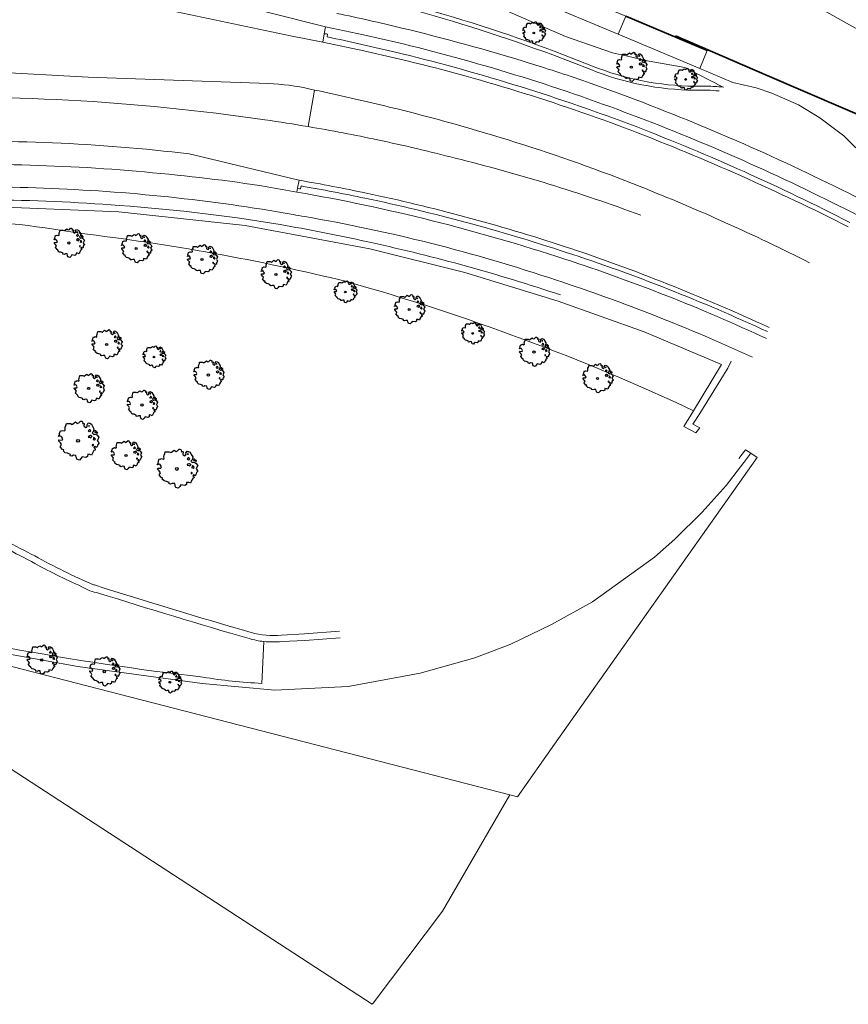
# Model space of a CAD drawing. Header units: metres. Extents: x 152391 to 157968, y 462336 to 467280.
# Tile 165 of 256: x 155303 to 155431, y 464243 to 464395. Entities that reach past the tile are written whole.
import ezdxf

# ---------------------------------------------------------------- set-up
doc = ezdxf.new("R2010")
doc.units = ezdxf.units.M
doc.header["$LTSCALE"] = 0.75
doc.layers.get('0').update_dxf_attribs({"lineweight": 25})
for name, color, linetype, lineweight in [('B-GV-GR-BOOM-S', 252, 'Continuous', 25), ('B-WE-GK-BESCHOEIING-G', 251, 'GK-BESCHOEIING', 35), ('B-WE-GR-BEPLANTING_CULTUUR_BOSPLANTSOEN-GV', 251, 'Continuous', 18), ('B-WE-GW-TALUD_KRUIN-G', 251, 'Continuous', 18), ('B-WE-IE-TERREINAFSCHEIDING_KUNSTMATIG_MUUR-GV', 251, 'Continuous', 18), ('B-WE-OG-TERREIN_CULTUURSCHEIDING-GV', 251, 'Continuous', 18), ('B-WE-OG-WATER_KANAAL-GV', 251, 'Continuous', 18), ('B-WE-OG-WATER_SLOOT-GV', 251, 'Continuous', 18), ('B-WE-VH-VERHARDING_ASFALT-GV', 251, 'Continuous', 18), ('B-WE-VH-VERHARDING_BETONSTRAATSTEEN-GV', 251, 'Continuous', 18), ('B-WE-VH-VERHARDING_TEGEL-GV', 251, 'Continuous', 18)]:
    doc.layers.add(name, color=color, linetype=linetype, lineweight=lineweight)
doc.linetypes.add('GK-BESCHOEIING', pattern='A,30,-5,[1,NLCS.SHX,S=1,R=0,X=0,Y=0],-5', length=40)

# ---------------------------------------------------------------- blocks, each defined once
blk = doc.blocks.new('SGR-BOOM_21_30')
at = {"linetype": 'Continuous'}
for p, q in [((-0.47, 1.45), (-0.37, 1.55)), ((-0.37, 1.55), (-0.23, 1.65)), ((-0.23, 1.65), (-0.13, 1.58)), ((-0.13, 1.58), (-0.06, 1.52)), ((-0.06, 1.52), (0.07, 1.58)), ((0.07, 1.58), (0.2, 1.71)), ((0.2, 1.71), (0.26, 1.73)), ((0.26, 1.73), (0.33, 1.7)), ((0.33, 1.7), (0.39, 1.65)), ((0.4, 1.53), (0.38, 1.5)), ((0.39, 1.65), (0.4, 1.53)), ((0.79, 1.4), (0.89, 1.56)), ((0.89, 1.56), (1.02, 1.53)), ((1.02, 1.53), (1.16, 1.45)), ((-1.7, 0.37), (-1.66, 0.48)), ((-1.49, 0.41), (-1.7, 0.37)), ((-1.68, -0.03), (-1.67, 0.09)), ((-1.67, 0.09), (-1.39, 0.07)), ((-1.66, 0.48), (-1.6, 0.53)), ((-1.63, 0.58), (-1.53, 0.87)), ((-1.6, 0.53), (-1.63, 0.58)), ((-1.53, 0.87), (-1.46, 0.86)), ((-1.42, 0.33), (-1.49, 0.41)), ((-1.46, 0.86), (-1.34, 0.91)), ((-1.33, 0.18), (-1.42, 0.33)), ((-1.39, 0.07), (-1.33, 0.18)), ((-1.34, 0.91), (-1.18, 0.86)), ((-1.18, 0.86), (-1.12, 0.92)), ((-1.13, 1.09), (-1.11, 1.19)), ((-1.12, 0.92), (-1.13, 1.09)), ((-1.11, 1.19), (-1.05, 1.33)), ((-1.05, 1.33), (-1.02, 1.5)), ((-1.02, 1.5), (-0.67, 1.5)), ((-0.67, 1.5), (-0.52, 1.43)), ((-0.52, 1.43), (-0.47, 1.45)), ((0.38, 1.5), (0.53, 1.52)), ((0.54, 1.48), (0.51, 1.29)), ((0.51, 1.29), (0.57, 1.24)), ((0.53, 1.52), (0.54, 1.48)), ((0.57, 1.24), (0.69, 1.15)), ((0.69, 1.15), (0.75, 1.2)), ((0.75, 1.2), (0.8, 1.29)), ((0.8, 1.29), (0.79, 1.4)), ((0.94, 0.91), (0.89, 0.87)), ((0.89, 0.87), (0.93, 0.83)), ((0.93, 0.41), (0.89, 0.33)), ((0.89, 0.33), (1.03, 0.32)), ((0.97, 1.37), (0.93, 1.33)), ((0.93, 1.33), (0.95, 1.25)), ((0.93, 0.83), (0.98, 0.84)), ((1.05, 0.46), (0.93, 0.41)), ((0.97, 0.97), (0.94, 0.91)), ((0.95, 1.25), (0.96, 1.24)), ((0.96, 1.27), (0.97, 1.37)), ((1.03, 0.97), (0.97, 0.97)), ((0.98, 0.84), (1.03, 0.78)), ((1.08, 0.94), (1.03, 0.97)), ((1.03, 0.78), (1.08, 0.84)), ((1.03, 0.32), (1.11, 0.25)), ((1.11, 0.46), (1.05, 0.46)), ((1.12, 0.87), (1.08, 0.94)), ((1.08, 0.84), (1.12, 0.87)), ((1.22, 0.4), (1.11, 0.46)), ((1.11, 0.25), (1.2, 0.37)), ((1.16, 1.45), (1.25, 1.27)), ((1.2, 0.37), (1.24, 0.41)), ((1.32, 0.79), (1.23, 0.69)), ((1.23, 0.69), (1.27, 0.63)), ((1.25, 1.27), (1.38, 1.06)), ((1.27, 0.63), (1.38, 0.56)), ((1.34, 0.18), (1.31, 0.1)), ((1.43, 0.05), (1.31, 0.1)), ((1.38, 1.06), (1.32, 0.79)), ((1.36, 0.3), (1.34, 0.23)), ((1.34, 0.23), (1.34, 0.18)), ((1.43, 0.23), (1.36, 0.3)), ((1.38, 0.56), (1.44, 0.6)), ((1.47, 0.2), (1.43, 0.23)), ((1.43, 0.05), (1.51, 0.14)), ((1.47, 0.86), (1.44, 0.81)), ((1.44, 0.81), (1.46, 0.74)), ((1.44, 0.6), (1.57, 0.56)), ((1.46, 0.74), (1.53, 0.69)), ((1.54, 0.86), (1.47, 0.86)), ((1.51, 0.14), (1.47, 0.2)), ((1.53, 0.73), (1.64, 0.68)), ((1.53, 0.69), (1.54, 0.73)), ((1.62, 0.76), (1.54, 0.86)), ((1.57, 0.56), (1.64, 0.51)), ((1.73, 0.71), (1.62, 0.76)), ((1.64, 0.68), (1.73, 0.71)), ((1.64, 0.51), (1.81, 0.32)), ((1.72, 0.1), (1.67, 0.04)), ((1.67, 0.04), (1.76, -0.09)), ((1.81, 0.32), (1.72, 0.1)), ((-1.54, -0.18), (-1.68, -0.03)), ((-1.55, -0.51), (-1.49, -0.42)), ((-1.35, -0.75), (-1.55, -0.51)), ((-1.44, -0.32), (-1.54, -0.18)), ((-1.49, -0.42), (-1.44, -0.32)), ((-1.25, -0.78), (-1.35, -0.75)), ((-1.27, -0.9), (-1.25, -0.78)), ((-1.11, -1.05), (-1.27, -0.9)), ((-0.91, -1.08), (-1.11, -1.05)), ((-0.67, -1.18), (-0.91, -1.08)), ((-0.68, -1.29), (-0.67, -1.18)), ((-0.55, -1.33), (-0.68, -1.29)), ((-0.4, -1.26), (-0.55, -1.33)), ((-0.19, -1.28), (-0.4, -1.26)), ((-0.16, -1.43), (-0.19, -1.28)), ((-0.13, -1.49), (-0.16, -1.43)), ((-0.1, -1.61), (-0.13, -1.49)), ((0.36, -1.38), (0.25, -1.52)), ((0.68, -1.44), (0.36, -1.38)), ((0.83, -1.36), (0.68, -1.44)), ((0.84, -1.16), (0.83, -1.36)), ((1.03, -1.18), (0.84, -1.16)), ((1.18, -1.24), (1.03, -1.18)), ((1.29, -1.01), (1.18, -1.24)), ((1.29, -0.29), (1.24, -0.36)), ((1.24, -0.36), (1.25, -0.42)), ((1.26, -0.42), (1.33, -0.41)), ((1.33, -0.34), (1.29, -0.29)), ((1.36, -0.88), (1.29, -1.01)), ((1.33, -0.41), (1.33, -0.34)), ((1.37, -0.83), (1.36, -0.88)), ((1.48, -0.8), (1.37, -0.83)), ((1.46, -0.47), (1.39, -0.59)), ((1.39, -0.59), (1.43, -0.64)), ((1.43, -0.64), (1.5, -0.7)), ((1.58, -0.59), (1.46, -0.47)), ((1.5, -0.7), (1.48, -0.8)), ((1.66, -0.52), (1.58, -0.59)), ((1.68, -0.42), (1.66, -0.52)), ((1.72, -0.31), (1.68, -0.42)), ((1.84, -0.18), (1.72, -0.31)), ((1.76, -0.09), (1.84, -0.18)), ((0.11, -1.67), (-0.1, -1.61)), ((0.25, -1.52), (0.11, -1.67))]:
    blk.add_line(p, q, dxfattribs=at)
blk.add_circle((0, 0), 0.126, dxfattribs=at)
blk = doc.blocks.new('SGR-BOOM_31_50')
at = {"linetype": 'Continuous'}
for p, q in [((-1.51, 1.45), (-1.48, 1.58)), ((-1.48, 1.58), (-1.4, 1.78)), ((-1.4, 1.78), (-1.36, 2)), ((-1.36, 2), (-0.89, 2)), ((-0.89, 2), (-0.69, 1.91)), ((-0.69, 1.91), (-0.63, 1.93)), ((-0.63, 1.93), (-0.49, 2.06)), ((-0.49, 2.06), (-0.3, 2.2)), ((-0.3, 2.2), (-0.18, 2.11)), ((-0.18, 2.11), (-0.08, 2.02)), ((-0.08, 2.02), (0.09, 2.11)), ((0.09, 2.11), (0.27, 2.28)), ((0.27, 2.28), (0.35, 2.31)), ((0.35, 2.31), (0.44, 2.26)), ((0.44, 2.26), (0.52, 2.2)), ((0.54, 2.04), (0.51, 2)), ((0.51, 2), (0.71, 2.02)), ((0.52, 2.2), (0.54, 2.04)), ((0.72, 1.98), (0.68, 1.71)), ((0.68, 1.71), (0.75, 1.65)), ((0.71, 2.02), (0.72, 1.98)), ((0.75, 1.65), (0.92, 1.54)), ((0.92, 1.54), (1, 1.6)), ((1, 1.6), (1.06, 1.71)), ((1.05, 1.87), (1.19, 2.09)), ((1.06, 1.71), (1.05, 1.87)), ((1.19, 2.09), (1.36, 2.04)), ((1.3, 1.82), (1.23, 1.78)), ((1.23, 1.78), (1.27, 1.67)), ((1.27, 1.67), (1.28, 1.65)), ((1.28, 1.69), (1.3, 1.82)), ((1.36, 2.04), (1.54, 1.93)), ((1.54, 1.93), (1.67, 1.69)), ((1.67, 1.69), (1.84, 1.41)), ((-2.27, 0.49), (-2.21, 0.64)), ((-1.99, 0.55), (-2.27, 0.49)), ((-2.24, -0.04), (-2.22, 0.11)), ((-2.22, 0.11), (-1.85, 0.09)), ((-2.21, 0.64), (-2.13, 0.71)), ((-2.18, 0.77), (-2.04, 1.17)), ((-2.13, 0.71), (-2.18, 0.77)), ((-2.04, 1.17), (-1.94, 1.14)), ((-1.9, 0.44), (-1.99, 0.55)), ((-1.94, 1.14), (-1.79, 1.21)), ((-1.77, 0.25), (-1.9, 0.44)), ((-1.85, 0.09), (-1.77, 0.25)), ((-1.79, 1.21), (-1.57, 1.14)), ((-1.57, 1.14), (-1.49, 1.23)), ((-1.49, 1.23), (-1.51, 1.45)), ((1.25, 1.21), (1.19, 1.17)), ((1.19, 1.17), (1.23, 1.1)), ((1.23, 0.55), (1.19, 0.44)), ((1.19, 0.44), (1.37, 0.42)), ((1.23, 1.1), (1.31, 1.12)), ((1.4, 0.62), (1.23, 0.55)), ((1.3, 1.3), (1.25, 1.21)), ((1.37, 1.3), (1.3, 1.3)), ((1.31, 1.12), (1.37, 1.03)), ((1.44, 1.25), (1.37, 1.3)), ((1.37, 1.03), (1.44, 1.12)), ((1.37, 0.42), (1.48, 0.33)), ((1.48, 0.62), (1.4, 0.62)), ((1.5, 1.17), (1.44, 1.25)), ((1.44, 1.12), (1.5, 1.17)), ((1.62, 0.53), (1.48, 0.62)), ((1.48, 0.33), (1.61, 0.49)), ((1.61, 0.49), (1.65, 0.55)), ((1.76, 1.06), (1.64, 0.93)), ((1.64, 0.93), (1.7, 0.84)), ((1.7, 0.84), (1.84, 0.75)), ((1.79, 0.25), (1.75, 0.14)), ((1.91, 0.07), (1.75, 0.14)), ((1.84, 1.41), (1.76, 1.06)), ((1.81, 0.4), (1.79, 0.31)), ((1.79, 0.31), (1.79, 0.25)), ((1.9, 0.31), (1.81, 0.4)), ((1.84, 0.75), (1.92, 0.79)), ((1.96, 0.27), (1.9, 0.31)), ((1.91, 0.07), (2.01, 0.18)), ((1.96, 1.14), (1.92, 1.08)), ((1.92, 1.08), (1.95, 0.99)), ((1.92, 0.79), (2.09, 0.75)), ((1.95, 0.99), (2.04, 0.93)), ((2.06, 1.14), (1.96, 1.14)), ((2.01, 0.18), (1.96, 0.27)), ((2.04, 0.97), (2.18, 0.9)), ((2.04, 0.93), (2.06, 0.97)), ((2.16, 1.01), (2.06, 1.14)), ((2.09, 0.75), (2.18, 0.68)), ((2.3, 0.95), (2.16, 1.01)), ((2.18, 0.9), (2.3, 0.95)), ((2.18, 0.68), (2.41, 0.42)), ((2.29, 0.14), (2.23, 0.05)), ((2.23, 0.05), (2.35, -0.13)), ((2.41, 0.42), (2.29, 0.14)), ((-2.05, -0.24), (-2.24, -0.04)), ((-2.07, -0.67), (-1.99, -0.56)), ((-1.8, -1), (-2.07, -0.67)), ((-1.91, -0.43), (-2.05, -0.24)), ((-1.99, -0.56), (-1.91, -0.43)), ((-1.67, -1.05), (-1.8, -1)), ((-1.7, -1.2), (-1.67, -1.05)), ((-1.48, -1.4), (-1.7, -1.2)), ((-1.22, -1.44), (-1.48, -1.4)), ((-0.89, -1.57), (-1.22, -1.44)), ((1.72, -1.35), (1.58, -1.66)), ((1.72, -0.39), (1.65, -0.48)), ((1.65, -0.48), (1.67, -0.56)), ((1.68, -0.56), (1.78, -0.54)), ((1.78, -0.45), (1.72, -0.39)), ((1.81, -1.18), (1.72, -1.35)), ((1.78, -0.54), (1.78, -0.45)), ((1.82, -1.11), (1.81, -1.18)), ((1.98, -1.07), (1.82, -1.11)), ((1.95, -0.63), (1.85, -0.78)), ((1.85, -0.78), (1.9, -0.85)), ((1.9, -0.85), (1.99, -0.94)), ((2.1, -0.78), (1.95, -0.63)), ((1.99, -0.94), (1.98, -1.07)), ((2.21, -0.7), (2.1, -0.78)), ((2.24, -0.56), (2.21, -0.7)), ((2.29, -0.41), (2.24, -0.56)), ((2.46, -0.24), (2.29, -0.41)), ((2.35, -0.13), (2.46, -0.24)), ((-0.91, -1.72), (-0.89, -1.57)), ((-0.73, -1.77), (-0.91, -1.72)), ((-0.53, -1.68), (-0.73, -1.77)), ((-0.25, -1.7), (-0.53, -1.68)), ((-0.21, -1.9), (-0.25, -1.7)), ((-0.18, -1.99), (-0.21, -1.9)), ((-0.13, -2.14), (-0.18, -1.99)), ((0.15, -2.23), (-0.13, -2.14)), ((0.34, -2.03), (0.15, -2.23)), ((0.47, -1.83), (0.34, -2.03)), ((0.91, -1.92), (0.47, -1.83)), ((1.11, -1.81), (0.91, -1.92)), ((1.13, -1.55), (1.11, -1.81)), ((1.37, -1.57), (1.13, -1.55)), ((1.58, -1.66), (1.37, -1.57))]:
    blk.add_line(p, q, dxfattribs=at)
blk.add_circle((0, 0), 0.169, dxfattribs=at)
blk = doc.blocks.new('SGR-BOOM_50_100')
at = {"linetype": 'Continuous'}
for p, q in [((0.36, 3.04), (0.47, 3.07)), ((0.47, 3.07), (0.59, 3.02)), ((-2.9, 1.03), (-2.72, 1.56)), ((-2.72, 1.56), (-2.59, 1.53)), ((-2.59, 1.53), (-2.39, 1.61)), ((-2.39, 1.61), (-2.1, 1.53)), ((-2.1, 1.53), (-1.99, 1.64)), ((-2.01, 1.93), (-1.97, 2.11)), ((-1.99, 1.64), (-2.01, 1.93)), ((-1.97, 2.11), (-1.87, 2.37)), ((-1.87, 2.37), (-1.81, 2.66)), ((-1.81, 2.66), (-1.19, 2.66)), ((-1.19, 2.66), (-0.92, 2.55)), ((-0.92, 2.55), (-0.84, 2.58)), ((-0.84, 2.58), (-0.65, 2.75)), ((-0.65, 2.75), (-0.4, 2.93)), ((-0.4, 2.93), (-0.24, 2.81)), ((-0.24, 2.81), (-0.11, 2.69)), ((-0.11, 2.69), (0.12, 2.81)), ((0.12, 2.81), (0.36, 3.04)), ((0.59, 3.02), (0.69, 2.93)), ((0.72, 2.72), (0.67, 2.66)), ((0.67, 2.66), (0.94, 2.69)), ((0.69, 2.93), (0.72, 2.72)), ((0.96, 2.64), (0.9, 2.29)), ((0.9, 2.29), (1, 2.2)), ((0.94, 2.69), (0.96, 2.64)), ((1, 2.2), (1.23, 2.05)), ((1.23, 2.05), (1.34, 2.14)), ((1.34, 2.14), (1.42, 2.29)), ((1.4, 2.49), (1.58, 2.78)), ((1.42, 2.29), (1.4, 2.49)), ((1.58, 2.78), (1.81, 2.72)), ((1.67, 1.61), (1.58, 1.56)), ((1.58, 1.56), (1.65, 1.47)), ((1.73, 2.43), (1.65, 2.37)), ((1.65, 2.37), (1.69, 2.23)), ((1.73, 1.73), (1.67, 1.61)), ((1.69, 2.23), (1.71, 2.2)), ((1.71, 2.26), (1.73, 2.43)), ((1.83, 1.73), (1.73, 1.73)), ((1.81, 2.72), (2.06, 2.58)), ((1.91, 1.67), (1.83, 1.73)), ((2, 1.56), (1.91, 1.67)), ((1.91, 1.5), (2, 1.56)), ((2.06, 2.58), (2.22, 2.26)), ((2.22, 2.26), (2.45, 1.88)), ((2.45, 1.88), (2.35, 1.41)), ((2.62, 1.53), (2.56, 1.44)), ((2.74, 1.53), (2.62, 1.53)), ((2.89, 1.35), (2.74, 1.53)), ((-3.03, 0.65), (-2.94, 0.85)), ((-2.65, 0.74), (-3.03, 0.65)), ((-2.99, -0.05), (-2.96, 0.15)), ((-2.96, 0.15), (-2.47, 0.12)), ((-2.94, 0.85), (-2.84, 0.94)), ((-2.84, 0.94), (-2.9, 1.03)), ((-2.53, 0.59), (-2.65, 0.74)), ((-2.37, 0.33), (-2.53, 0.59)), ((-2.47, 0.12), (-2.37, 0.33)), ((1.65, 0.74), (1.58, 0.59)), ((1.58, 0.59), (1.83, 0.56)), ((1.65, 1.47), (1.75, 1.5)), ((1.87, 0.82), (1.65, 0.74)), ((1.75, 1.5), (1.83, 1.38)), ((1.83, 1.38), (1.91, 1.5)), ((1.83, 0.56), (1.98, 0.45)), ((1.98, 0.82), (1.87, 0.82)), ((2.16, 0.71), (1.98, 0.82)), ((1.98, 0.45), (2.14, 0.65)), ((2.14, 0.65), (2.2, 0.74)), ((2.35, 1.41), (2.18, 1.23)), ((2.18, 1.23), (2.27, 1.12)), ((2.27, 1.12), (2.45, 1)), ((2.39, 0.33), (2.33, 0.18)), ((2.55, 0.09), (2.33, 0.18)), ((2.41, 0.53), (2.39, 0.42)), ((2.39, 0.42), (2.39, 0.33)), ((2.53, 0.42), (2.41, 0.53)), ((2.45, 1), (2.56, 1.06)), ((2.62, 0.36), (2.53, 0.42)), ((2.55, 0.09), (2.68, 0.24)), ((2.56, 1.44), (2.6, 1.32)), ((2.56, 1.06), (2.78, 1)), ((2.6, 1.32), (2.72, 1.23)), ((2.68, 0.24), (2.62, 0.36)), ((2.72, 1.29), (2.91, 1.2)), ((2.72, 1.23), (2.74, 1.29)), ((2.78, 1), (2.91, 0.91)), ((3.07, 1.26), (2.89, 1.35)), ((2.91, 1.2), (3.07, 1.26)), ((2.91, 0.91), (3.22, 0.56)), ((3.05, 0.18), (2.97, 0.07)), ((2.97, 0.07), (3.13, -0.17)), ((3.22, 0.56), (3.05, 0.18)), ((-2.74, -0.31), (-2.99, -0.05)), ((-2.76, -0.9), (-2.65, -0.75)), ((-2.41, -1.34), (-2.76, -0.9)), ((-2.55, -0.58), (-2.74, -0.31)), ((-2.65, -0.75), (-2.55, -0.58)), ((-2.22, -1.39), (-2.41, -1.34)), ((-2.26, -1.6), (-2.22, -1.39)), ((2.29, -0.52), (2.2, -0.64)), ((2.2, -0.64), (2.22, -0.75)), ((2.25, -0.75), (2.37, -0.72)), ((2.37, -0.61), (2.29, -0.52)), ((2.37, -0.72), (2.37, -0.61)), ((2.43, -1.48), (2.41, -1.57)), ((2.64, -1.42), (2.43, -1.48)), ((2.6, -0.84), (2.47, -1.04)), ((2.47, -1.04), (2.53, -1.13)), ((2.53, -1.13), (2.66, -1.25)), ((2.8, -1.04), (2.6, -0.84)), ((2.66, -1.25), (2.64, -1.42)), ((2.95, -0.93), (2.8, -1.04)), ((2.99, -0.75), (2.95, -0.93)), ((3.05, -0.55), (2.99, -0.75)), ((3.28, -0.31), (3.05, -0.55)), ((3.13, -0.17), (3.28, -0.31)), ((-1.97, -1.86), (-2.26, -1.6)), ((-1.62, -1.92), (-1.97, -1.86)), ((-1.19, -2.1), (-1.62, -1.92)), ((-1.21, -2.3), (-1.19, -2.1)), ((-0.98, -2.36), (-1.21, -2.3)), ((-0.71, -2.24), (-0.98, -2.36)), ((-0.34, -2.27), (-0.71, -2.24)), ((-0.28, -2.53), (-0.34, -2.27)), ((-0.24, -2.65), (-0.28, -2.53)), ((-0.17, -2.85), (-0.24, -2.65)), ((0.2, -2.97), (-0.17, -2.85)), ((0.45, -2.71), (0.2, -2.97)), ((0.63, -2.45), (0.45, -2.71)), ((1.21, -2.56), (0.63, -2.45)), ((1.48, -2.42), (1.21, -2.56)), ((1.5, -2.07), (1.48, -2.42)), ((1.83, -2.1), (1.5, -2.07)), ((2.1, -2.21), (1.83, -2.1)), ((2.29, -1.8), (2.1, -2.21)), ((2.41, -1.57), (2.29, -1.8))]:
    blk.add_line(p, q, dxfattribs=at)
blk.add_circle((0, 0), 0.225, dxfattribs=at)

msp = doc.modelspace()

# ---------------------------------------------------------------- linework, layer by layer
at = {"layer": 'B-WE-GK-BESCHOEIING-G'}
for points in [[(155396.63, 464395.41), (155409.24, 464390.06)], [(155404.32, 464392.35), (155418.51, 464386.19), (155441.69, 464376.28)]]:
    msp.add_lwpolyline(points, dxfattribs=at)
at = {"layer": 'B-WE-GR-BEPLANTING_CULTUUR_BOSPLANTSOEN-GV'}
msp.add_lwpolyline([(155357.52, 464242.7), (155368.27, 464256.93), (155378.69, 464274.91), (155283.1, 464299.51), (155281.45, 464291.87), (155357.38, 464242.52)], close=True, dxfattribs=at)
at = {"layer": 'B-WE-GW-TALUD_KRUIN-G'}
msp.add_lwpolyline([(155376.31, 464397.03), (155387.28, 464392.23), (155394.56, 464389.73), (155397.37, 464389.09), (155399.69, 464388.55), (155405.77, 464387.44), (155411.69, 464384.41), (155411.74, 464384.4)], dxfattribs=at)
for points in [[(155269.52, 464363.2, -0.070675), (155312.02, 464361.81)], [(155312.02, 464361.81, -0.030702), (155353.45, 464354.32)], [(155353.45, 464354.32, -0.041112), (155407.12, 464334.36)]]:
    msp.add_lwpolyline(points, format="xyb", dxfattribs=at)
at = {"layer": 'B-WE-IE-TERREINAFSCHEIDING_KUNSTMATIG_MUUR-GV'}
for points in [[(155385.54, 464389.98, 0.024498), (155362.79, 464397.26)], [(155362.66, 464396.64, -0.023746), (155385.32, 464389.39)], [(155361.17, 464389.78, 0.006108), (155350.4, 464392.2)], [(155398.22, 464378.3, 0.030939), (155362.02, 464389.57)], [(155361.67, 464388.75, -0.032117), (155397.55, 464377.7)], [(155391.23, 464387.12, 0.094124), (155407.28, 464383.95)], [(155407.27, 464384.56, -0.0934), (155391.47, 464387.68)], [(155409.15, 464384.57, 0.014361), (155407.27, 464384.56)], [(155407.28, 464383.95, -0.031905), (155411.11, 464383.82)], [(155411.69, 464384.41, 0.019601), (155409.15, 464384.57)], [(155397.55, 464377.7, -0.024808), (155431.08, 464362.81)], [(155431.31, 464363.48, 0.026976), (155398.22, 464378.3)], [(155356.43, 464368.02, 0.009129), (155346.05, 464370.01)], [(155346.37, 464369.12, -0.00871), (155356.26, 464367.23)], [(155356.26, 464367.23, -0.027942), (155387.43, 464358.85)], [(155387.12, 464359.78, 0.027366), (155356.43, 464368.02)], [(155418.81, 464347.23, 0.027987), (155387.12, 464359.78)], [(155387.43, 464358.85, -0.029265), (155418.56, 464346.59)]]:
    msp.add_lwpolyline(points, format="xyb", dxfattribs=at)
for points in [[(155350.4, 464392.2), (155350.48, 464392.62), (155350.29, 464392.64), (155349.95, 464392.67), (155349.76, 464391.39), (155356.07, 464390.05), (155360.98, 464388.92)], [(155362.02, 464389.57), (155361.17, 464389.78)], [(155385.32, 464389.39), (155391.23, 464387.12)], [(155391.47, 464387.68), (155385.54, 464389.98)], [(155360.98, 464388.92), (155361.67, 464388.75)], [(155346.05, 464370.01), (155345.83, 464368.77), (155346.18, 464368.69), (155346.27, 464368.67), (155346.37, 464369.12)]]:
    msp.add_lwpolyline(points, dxfattribs=at)
at = {"layer": 'B-WE-OG-TERREIN_CULTUURSCHEIDING-GV'}
for points in [[(155312.34, 464398.95), (155314.33, 464398.76), (155315.33, 464398.6), (155344.72, 464392.36), (155349.76, 464391.39), (155349.95, 464392.67), (155350.17, 464393.73), (155331.45, 464398.48), (155330.45, 464398.64)], [(155411.69, 464384.41), (155405.77, 464387.44), (155399.69, 464388.55), (155397.37, 464389.09), (155394.56, 464389.73), (155387.28, 464392.23), (155376.31, 464397.03)], [(155376.31, 464397.03), (155387.28, 464392.23), (155394.56, 464389.73), (155397.37, 464389.09), (155399.69, 464388.55), (155405.77, 464387.44), (155411.69, 464384.41), (155411.74, 464384.4)], [(155434.54, 464374.84), (155433.4, 464373.93), (155431.13, 464376.15), (155430.4, 464376.86), (155426.67, 464379.69), (155423.35, 464381.65), (155419.24, 464383.48), (155416.8, 464384.3), (155413.22, 464385.13), (155408.09, 464387.29), (155395.45, 464392.59), (155382.83, 464397.89)], [(155385.54, 464389.98), (155391.47, 464387.68)], [(155345.73, 464368.18), (155345.83, 464368.77), (155346.05, 464370.01), (155346.04, 464370.01), (155330.99, 464373.64), (155329.03, 464374.08)], [(155407.12, 464334.36), (155411.47, 464341.52), (155399.49, 464346.54), (155386.19, 464351.32), (155371.71, 464355.74), (155357.02, 464359.38), (155337.69, 464363), (155318.15, 464365.12), (155298.03, 464365.97), (155277.9, 464365.38), (155276.82, 464365.29), (155276.92, 464364), (155274.62, 464363.81), (155274.52, 464365.1)], [(155277.84, 464366.38), (155276.73, 464366.29), (155276.82, 464365.29), (155277.9, 464365.38), (155298.03, 464365.97), (155318.15, 464365.12), (155337.69, 464363), (155357.02, 464359.38), (155371.71, 464355.74), (155386.19, 464351.32), (155399.49, 464346.54), (155411.47, 464341.52), (155407.12, 464334.36), (155405.63, 464331.91), (155407.49, 464330.91), (155408.1, 464331.72), (155407.04, 464332.29), (155408.08, 464333.92), (155412.46, 464340.91), (155412.93, 464342)], [(155283.1, 464299.51), (155378.69, 464274.91), (155379.86, 464274.61), (155385.61, 464282.75), (155416.97, 464327.11), (155415.99, 464327.76), (155414.93, 464326.35), (155412.16, 464322.77), (155408.44, 464318.64), (155404.23, 464314.46), (155401.09, 464311.71), (155391.47, 464304.8), (155385.16, 464301.3), (155378.84, 464298.26), (155373.27, 464296.12), (155364.8, 464293.73), (155353.65, 464291.71), (155342.3, 464291.1), (155331.04, 464292.15), (155311.83, 464294.79), (155292.54, 464298.26)], [(155292.54, 464298.26), (155311.83, 464294.79), (155331.04, 464292.15), (155342.3, 464291.1), (155353.65, 464291.71), (155364.8, 464293.73), (155373.27, 464296.12), (155378.84, 464298.26), (155385.16, 464301.3), (155391.47, 464304.8), (155401.09, 464311.71), (155404.23, 464314.46), (155408.44, 464318.64), (155412.16, 464322.77), (155414.93, 464326.35), (155415.99, 464327.76), (155415.15, 464328.3), (155414.13, 464326.96)], [(155304.43, 464311.12), (155304.66, 464311)], [(155314.37, 464307.39), (155314.23, 464307.44)], [(155314.23, 464307.44), (155314.37, 464307.39)], [(155352.31, 464300.23), (155346.89, 464299.81), (155343.33, 464299.64)], [(155343.33, 464299.64), (155346.89, 464299.81), (155352.31, 464300.23)], [(155343.4, 464298.64), (155346.95, 464298.81), (155352.4, 464299.24)]]:
    msp.add_lwpolyline(points, dxfattribs=at)
for points in [[(155362.79, 464397.26, -0.024498), (155385.54, 464389.98)], [(155391.47, 464387.68, 0.0934), (155407.27, 464384.56)], [(155407.27, 464384.56, -0.014361), (155409.15, 464384.57)], [(155409.15, 464384.57, -0.019601), (155411.69, 464384.41)], [(155329.03, 464374.08, 0.039327), (155286.69, 464375.84)], [(155286.68, 464372.29, -0.035616), (155327.17, 464370.79)], [(155327.17, 464370.79, -0.021881), (155345.73, 464368.18)], [(155318.22, 464366.11, 0.035661), (155277.84, 464366.38)], [(155344.8, 464362.86, 0.026114), (155318.22, 464366.11)], [(155269.52, 464363.2, -0.070675), (155312.02, 464361.81)], [(155312.02, 464361.81, 0.070675), (155269.52, 464363.2)], [(155357.23, 464360.36, 0.012387), (155344.8, 464362.86)], [(155312.02, 464361.81, -0.030702), (155353.45, 464354.32)], [(155353.45, 464354.32, 0.030702), (155312.02, 464361.81)], [(155386.51, 464352.27, 0.02692), (155357.23, 464360.36)], [(155353.45, 464354.32, -0.041112), (155407.12, 464334.36)], [(155407.12, 464334.36, 0.041112), (155353.45, 464354.32)], [(155300.14, 464313.39, 0.009208), (155304.43, 464311.12)], [(155305.13, 464311.88, -0.0095), (155300.63, 464314.26)], [(155300.63, 464314.26, 0.0095), (155305.13, 464311.88)], [(155314.23, 464307.44, -0.027801), (155305.13, 464311.88)], [(155305.13, 464311.88, 0.027801), (155314.23, 464307.44)], [(155304.66, 464311, 0.023589), (155312.45, 464307.12)], [(155312.45, 464307.12, 0.103058), (155315.03, 464306.14)], [(155338.62, 464300.05, -0.006392), (155314.37, 464307.39)], [(155314.37, 464307.39, 0.006392), (155338.62, 464300.05)], [(155315.03, 464306.14, 0.006091), (155338.35, 464299.09)], [(155343.33, 464299.64, -0.094752), (155338.62, 464300.05)], [(155338.62, 464300.05, 0.094752), (155343.33, 464299.64)], [(155338.35, 464299.09, 0.042214), (155340.6, 464298.65)], [(155340.6, 464298.65, 0.051457), (155343.4, 464298.64)], [(155331.15, 464293.14, -0.016829), (155300.97, 464297.67)], [(155340.3, 464292.17, -0.03006), (155331.15, 464293.14)]]:
    msp.add_lwpolyline(points, format="xyb", dxfattribs=at)
at = {"layer": 'B-WE-OG-WATER_KANAAL-GV'}
for points in [[(155393.84, 464415), (155448.93, 464384.21), (155454.87, 464380.89), (155459.1, 464378.52), (155474.48, 464369.92), (155483.1, 464366.1), (155489.13, 464373.95), (155486.96, 464375.22), (155480.42, 464379.04), (155477.62, 464380.67), (155471.05, 464384.51), (155465.89, 464387.52), (155462.75, 464389.35), (155461.77, 464390.02), (155456.17, 464393.79), (155455.31, 464394.36), (155446.72, 464400.52)], [(155396.63, 464395.41), (155409.24, 464390.06), (155409.3, 464390.19), (155418.51, 464386.19), (155441.68, 464376.28), (155441.84, 464376.22), (155442.64, 464375.87), (155442.65, 464375.87), (155449.34, 464373.57), (155450.21, 464373.27), (155450.46, 464373.18), (155453.56, 464371.19), (155457.55, 464368.62), (155458.93, 464367.82), (155465.51, 464363.98), (155468.01, 464362.52), (155474.54, 464358.72), (155476.7, 464357.46), (155483.1, 464366.1), (155474.48, 464369.92), (155459.1, 464378.52), (155454.87, 464380.89), (155448.93, 464384.21), (155393.84, 464415)]]:
    msp.add_lwpolyline(points, dxfattribs=at)
at = {"layer": 'B-WE-OG-WATER_SLOOT-GV'}
for points in [[(155395.45, 464392.59), (155396.63, 464395.41), (155383.97, 464400.66), (155382.83, 464397.89)], [(155396.63, 464395.41), (155395.45, 464392.59), (155408.09, 464387.29), (155409.24, 464390.06)], [(155431.13, 464376.15), (155433.4, 464373.93), (155434.54, 464374.84), (155435.55, 464375.65), (155437.02, 464373.89), (155438.52, 464372.09), (155440.05, 464374.11), (155441.68, 464376.28), (155418.51, 464386.19), (155409.3, 464390.19), (155409.24, 464390.06), (155408.09, 464387.29), (155413.22, 464385.13), (155416.8, 464384.3), (155419.24, 464383.48), (155423.35, 464381.65), (155426.67, 464379.69), (155430.4, 464376.86)]]:
    msp.add_lwpolyline(points, close=True, dxfattribs=at)
at = {"layer": 'B-WE-VH-VERHARDING_ASFALT-GV'}
for points in [[(155361.67, 464388.75), (155360.98, 464388.92), (155356.07, 464390.05), (155349.76, 464391.39), (155344.72, 464392.36), (155315.33, 464398.6), (155314.33, 464398.76), (155312.34, 464398.95)], [(155298.33, 464386.8), (155313.42, 464385.97), (155341.31, 464384.96)], [(155347.75, 464384.12), (155348.05, 464384.06), (155348.47, 464383.97)], [(155359.36, 464381.5), (155360, 464381.34)], [(155329.03, 464374.08), (155330.99, 464373.64), (155346.04, 464370.01), (155346.05, 464370.01)], [(155304.66, 464311), (155304.43, 464311.12)], [(155340.6, 464298.65), (155340.3, 464292.17)], [(155340.3, 464292.17), (155340.6, 464298.65)], [(155352.4, 464299.24), (155346.95, 464298.81), (155343.4, 464298.64)]]:
    msp.add_lwpolyline(points, dxfattribs=at)
for points in [[(155397.55, 464377.7, 0.032117), (155361.67, 464388.75)], [(155341.31, 464384.96, -0.048126), (155347.75, 464384.12)], [(155348.47, 464383.97, -0.006494), (155359.36, 464381.5)], [(155310.35, 464382.41, 0.025705), (155280.36, 464382.39)], [(155340.78, 464379.37, 0.021858), (155310.35, 464382.41)], [(155360, 464381.34, -0.035118), (155398.85, 464369.04)], [(155347.48, 464378.31, 0.006248), (155340.78, 464379.37)], [(155358.22, 464376.26, 0.009973), (155347.48, 464378.31)], [(155431.08, 464362.81, 0.024808), (155397.55, 464377.7)], [(155286.69, 464375.84, -0.039327), (155329.03, 464374.08)], [(155370.24, 464373.42, 0.011254), (155358.22, 464376.26)], [(155398.97, 464364.59, 0.028707), (155370.24, 464373.42)], [(155327.17, 464370.79, 0.035616), (155286.68, 464372.29)], [(155345.73, 464368.18, 0.021881), (155327.17, 464370.79)], [(155346.05, 464370.01, -0.009129), (155356.43, 464368.02)], [(155267.77, 464367.41, -0.036585), (155306.5, 464368.78)], [(155306.5, 464368.78, -0.034855), (155345.12, 464364.71)], [(155387.22, 464357.79, 0.036752), (155345.73, 464368.18)], [(155398.85, 464369.04, -0.022027), (155425.09, 464357.25)], [(155356.43, 464368.02, -0.027366), (155387.12, 464359.78)], [(155345.12, 464364.71, -0.002231), (155346.93, 464364.39)], [(155346.93, 464364.39, -0.018943), (155366.4, 464360.27)], [(155366.4, 464360.27, -0.019364), (155385.92, 464354.54)], [(155387.12, 464359.78, -0.027987), (155418.81, 464347.23)], [(155418.42, 464345.5, 0.030997), (155387.22, 464357.79)], [(155385.92, 464354.54, -0.028054), (155416.26, 464342.64)], [(155304.43, 464311.12, -0.009208), (155300.14, 464313.39)], [(155312.45, 464307.12, -0.023589), (155304.66, 464311)], [(155315.03, 464306.14, -0.103058), (155312.45, 464307.12)], [(155338.35, 464299.09, -0.006091), (155315.03, 464306.14)], [(155340.6, 464298.65, -0.042214), (155338.35, 464299.09)], [(155343.4, 464298.64, -0.051457), (155340.6, 464298.65)], [(155300.97, 464297.67, 0.016829), (155331.15, 464293.14)], [(155331.15, 464293.14, 0.03006), (155340.3, 464292.17)]]:
    msp.add_lwpolyline(points, format="xyb", dxfattribs=at)
at = {"layer": 'B-WE-VH-VERHARDING_BETONSTRAATSTEEN-GV'}
for points in [[(155341.31, 464384.96), (155313.42, 464385.97), (155298.33, 464386.8)], [(155347.48, 464378.31), (155348.47, 464383.97), (155348.05, 464384.06), (155347.75, 464384.12)], [(155348.47, 464383.97), (155347.48, 464378.31)], [(155360, 464381.34), (155359.36, 464381.5)]]:
    msp.add_lwpolyline(points, dxfattribs=at)
for points in [[(155347.75, 464384.12, 0.048126), (155341.31, 464384.96)], [(155359.36, 464381.5, 0.006494), (155348.47, 464383.97)], [(155280.36, 464382.39, -0.025705), (155310.35, 464382.41)], [(155310.35, 464382.41, -0.021858), (155340.78, 464379.37)], [(155398.85, 464369.04, 0.035118), (155360, 464381.34)], [(155340.78, 464379.37, -0.006248), (155347.48, 464378.31)], [(155347.48, 464378.31, -0.009973), (155358.22, 464376.26)], [(155358.22, 464376.26, -0.011254), (155370.24, 464373.42)], [(155370.24, 464373.42, -0.028707), (155398.97, 464364.59)], [(155425.09, 464357.25, 0.022027), (155398.85, 464369.04)]]:
    msp.add_lwpolyline(points, format="xyb", dxfattribs=at)
at = {"layer": 'B-WE-VH-VERHARDING_TEGEL-GV'}
for points in [[(155330.45, 464398.64), (155331.45, 464398.48), (155350.17, 464393.73), (155356.05, 464392.5), (155361.49, 464391.26), (155362.15, 464391.11)], [(155362.15, 464391.11), (155361.49, 464391.26), (155356.05, 464392.5), (155350.17, 464393.73), (155349.95, 464392.67), (155350.29, 464392.64), (155350.48, 464392.62), (155350.4, 464392.2)], [(155361.17, 464389.78), (155362.02, 464389.57)], [(155391.23, 464387.12), (155385.32, 464389.39)], [(155399.48, 464381.96), (155395.46, 464383.47), (155391.14, 464385.03)], [(155391.14, 464385.03), (155395.46, 464383.47), (155399.48, 464381.96)], [(155346.37, 464369.12), (155346.27, 464368.67), (155346.18, 464368.69), (155345.83, 464368.77), (155345.73, 464368.18)]]:
    msp.add_lwpolyline(points, dxfattribs=at)
for points in [[(155361.99, 464393.56, 0.008004), (155351.89, 464395.83)], [(155351.89, 464395.83, -0.008004), (155361.99, 464393.56)], [(155385.32, 464389.39, 0.023746), (155362.66, 464396.64)], [(155381.67, 464388.14, 0.015769), (155361.99, 464393.56)], [(155361.99, 464393.56, -0.015769), (155381.67, 464388.14)], [(155350.4, 464392.2, -0.006108), (155361.17, 464389.78)], [(155362.15, 464391.11, -0.031431), (155398.64, 464379.72)], [(155398.64, 464379.72, 0.031431), (155362.15, 464391.11)], [(155362.02, 464389.57, -0.030939), (155398.22, 464378.3)], [(155391.14, 464385.03, 0.009804), (155381.67, 464388.14)], [(155381.67, 464388.14, -0.009804), (155391.14, 464385.03)], [(155407.28, 464383.95, -0.094124), (155391.23, 464387.12)], [(155411.11, 464383.82, 0.031905), (155407.28, 464383.95)], [(155434.25, 464366.43, 0.026957), (155399.48, 464381.96)], [(155399.48, 464381.96, -0.026957), (155434.25, 464366.43)], [(155398.64, 464379.72, -0.027917), (155432.76, 464364.47)], [(155432.76, 464364.47, 0.027917), (155398.64, 464379.72)], [(155398.22, 464378.3, -0.026976), (155431.31, 464363.48)], [(155306.5, 464368.78, 0.036585), (155267.77, 464367.41)], [(155345.12, 464364.71, 0.034855), (155306.5, 464368.78)], [(155345.73, 464368.18, -0.036752), (155387.22, 464357.79)], [(155356.26, 464367.23, 0.00871), (155346.37, 464369.12)], [(155277.84, 464366.38, -0.035661), (155318.22, 464366.11)], [(155387.43, 464358.85, 0.027942), (155356.26, 464367.23)], [(155318.22, 464366.11, -0.026114), (155344.8, 464362.86)], [(155346.93, 464364.39, 0.002231), (155345.12, 464364.71)], [(155366.4, 464360.27, 0.018943), (155346.93, 464364.39)], [(155344.8, 464362.86, -0.012387), (155357.23, 464360.36)], [(155357.23, 464360.36, -0.02692), (155386.51, 464352.27)], [(155385.92, 464354.54, 0.019364), (155366.4, 464360.27)], [(155387.22, 464357.79, -0.030997), (155418.42, 464345.5)], [(155418.56, 464346.59, 0.029265), (155387.43, 464358.85)], [(155416.26, 464342.64, 0.028054), (155385.92, 464354.54)]]:
    msp.add_lwpolyline(points, format="xyb", dxfattribs=at)

# ---------------------------------------------------------------- block references
at = {"layer": 'B-GV-GR-BOOM-S', "transparency": 33554559}
for name, p in [('SGR-BOOM_21_30', (155382.4, 464392.8)), ('SGR-BOOM_31_50', (155397.5, 464387.5)), ('SGR-BOOM_21_30', (155405.9, 464385.6)), ('SGR-BOOM_31_50', (155310.41, 464360.3)), ('SGR-BOOM_31_50', (155320.84, 464359.44)), ('SGR-BOOM_31_50', (155331.04, 464357.74)), ('SGR-BOOM_31_50', (155342.47, 464355.42)), ('SGR-BOOM_21_30', (155353.21, 464352.71)), ('SGR-BOOM_31_50', (155363.11, 464350.01)), ('SGR-BOOM_31_50', (155316.26, 464344.6)), ('SGR-BOOM_21_30', (155372.94, 464346.31)), ('SGR-BOOM_31_50', (155382.44, 464343.43)), ('SGR-BOOM_21_30', (155323.6, 464342.65)), ('SGR-BOOM_31_50', (155332.02, 464339.87)), ('SGR-BOOM_31_50', (155392.26, 464339.33)), ('SGR-BOOM_31_50', (155313.49, 464337.8)), ('SGR-BOOM_31_50', (155321.74, 464335.24)), ('SGR-BOOM_50_100', (155311.84, 464329.69)), ('SGR-BOOM_31_50', (155319.26, 464327.43)), ('SGR-BOOM_50_100', (155327.14, 464325.34)), ('SGR-BOOM_31_50', (155306.21, 464295.8)), ('SGR-BOOM_31_50', (155315.91, 464293.99)), ('SGR-BOOM_21_30', (155326.06, 464292.35))]:
    msp.add_blockref(name, p, dxfattribs=at)

doc.saveas('drawing.dxf')
